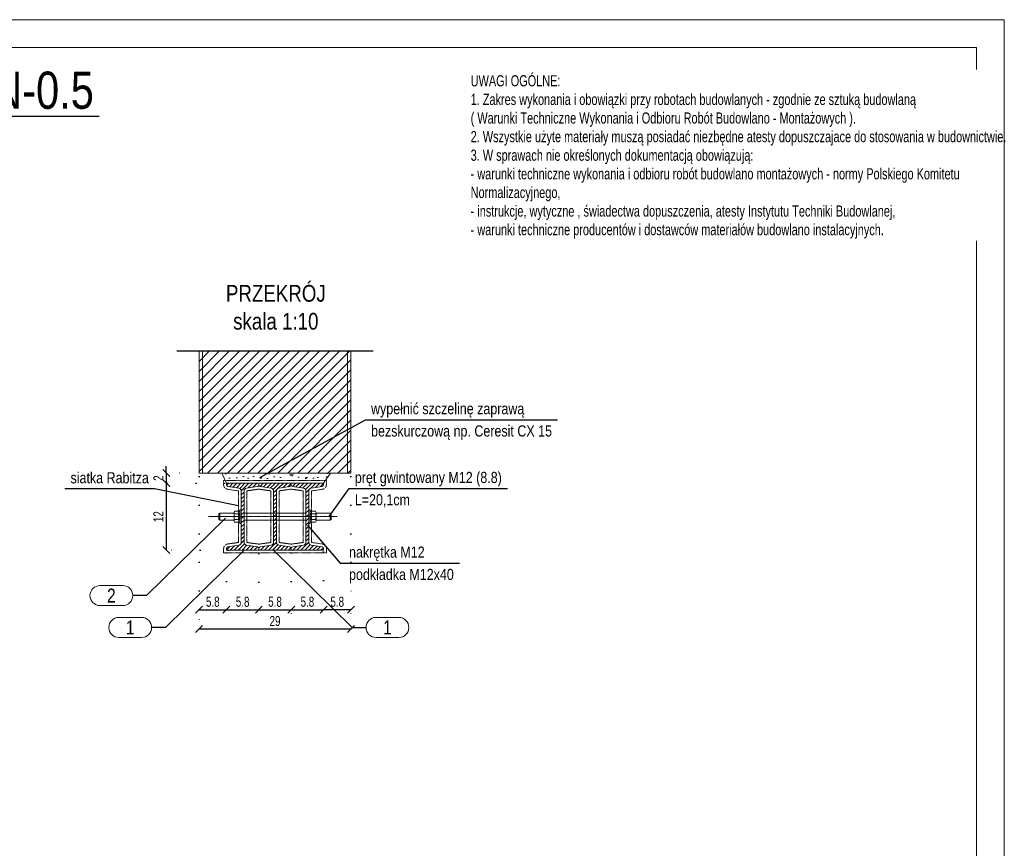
# Model space of a CAD drawing. Header units: millimetres. Extents: x 11149 to 111407, y -107619 to -23630.
# Tile 158 of 245: x 19061 to 19502, y -29731 to -29360. Entities that reach past the tile are written whole.
import ezdxf
from ezdxf.enums import TextEntityAlignment as Align

# ---------------------------------------------------------------- set-up
doc = ezdxf.new("R2010")
doc.units = ezdxf.units.MM
doc.header["$LTSCALE"] = 2
for name, pattern in [('CENTER2', [28.575, 19.05, -3.175, 3.175, -3.175]), ('DOT', [6.35, 0, -6.35]), ('HIDDEN', [9.525, 6.35, -3.175])]:
    doc.linetypes.add(name, pattern=pattern)
doc.layers.get('0').update_dxf_attribs({"plot": 0})
doc.layers.get('Defpoints').update_dxf_attribs({"color": 1})
for name, color, linetype, lineweight in [('e-cad_252', 252, 'HIDDEN', 9), ('e-cad_cienkie', 1, 'Continuous', 9), ('e-cad_opisy', 7, 'Continuous', 9), ('e-cad_osie', 22, 'CENTER2', 9), ('e-cad_stal_kontur', 222, 'Continuous', 20), ('e-cad_stal_wypelnienia', 224, 'Continuous', 9), ('e-cad_wymiary', 4, 'Continuous', 9), ('Opisy', 7, 'Continuous', 13)]:
    doc.layers.add(name, color=color, linetype=linetype, lineweight=lineweight)
doc.layers.add('e-cad_ukryte', color=30, linetype='HIDDEN')
doc.styles.add('e-cad_1', font='arial.ttf', dxfattribs={"width": 0.7})
doc.styles.add('e-cad_2', font='arial.ttf', dxfattribs={"width": 0.8})
doc.dimstyles.new('e-cad_1_10_[cm]', dxfattribs={"dimtxt": 1.8, "dimasz": 1.25, "dimexe": 1.25, "dimexo": 0.625, "dimgap": 0.5, "dimtad": 1, "dimdec": 0, "dimrnd": 1, "dimzin": 1, "dimtxsty": 'e-cad_1', "dimblk": 'OBLIQUE', "dimcen": 2.5, "dimclrd": 256, "dimclre": 252, "dimclrt": 7, "dimadec": 0, "dimazin": 0, "dimtfac": 1, "dimtix": 1, "dimtmove": 2, "dimatfit": 3, "dimldrblk": 'NONE', "dimfxl": 60, "dimfxlon": 1, "dimarcsym": 0})
doc.dimstyles.new('e-cad_1_25_10[cm]', dxfattribs={"dimscale": 2.5, "dimtxt": 1.8, "dimasz": 1.25, "dimexe": 1.25, "dimexo": 0.625, "dimgap": 0.5, "dimtad": 1, "dimdec": 0, "dimlfac": 0.4, "dimrnd": 1, "dimzin": 1, "dimtxsty": 'e-cad_1', "dimblk": 'OBLIQUE', "dimcen": 2.5, "dimclrd": 30, "dimclre": 252, "dimclrt": 7, "dimadec": 0, "dimazin": 0, "dimtfac": 1, "dimtix": 1, "dimtmove": 2, "dimatfit": 3, "dimfxl": 60, "dimfxlon": 1, "dimarcsym": 0})
doc.dimstyles.new('e-cad_1_25_[cm]', dxfattribs={"dimscale": 2.5, "dimtxt": 1.8, "dimasz": 1.25, "dimexe": 1.25, "dimexo": 0.625, "dimgap": 0.5, "dimtad": 1, "dimdec": 0, "dimrnd": 1, "dimzin": 1, "dimtxsty": 'e-cad_1', "dimblk": 'OBLIQUE', "dimcen": 2.5, "dimclrd": 256, "dimclre": 252, "dimclrt": 7, "dimadec": 0, "dimazin": 0, "dimtfac": 1, "dimtix": 1, "dimtmove": 2, "dimatfit": 3, "dimldrblk": 'NONE', "dimfxl": 60, "dimfxlon": 1, "dimarcsym": 0})

# ---------------------------------------------------------------- blocks, each defined once
blk = doc.blocks.new('A3_poziom')
for points in [[(0, 0), (420, 0), (420, 297), (0, 297)], [(30, 5), (415, 5), (415, 292), (30, 292)]]:
    blk.add_lwpolyline(points, close=True)
blk = doc.blocks.new('e-cad_ZelbetPozycja')
at = {"layer": 'e-cad_opisy', "ltscale": 0.04, "style": 'e-cad_1', "width": 0.8}
for tag, p, height in [('OPIS_1', (0, 1.33), 6.67), ('OPIS_2', (0, -5.33), 4), ('OPIS_4', (16, -5.33), 4), ('OPIS_3', (0, -9.33), 2.67)]:
    blk.add_attdef(tag, p, '', height=height, dxfattribs=at)
at = {"layer": 'e-cad_opisy', "ltscale": 0.04, "style": 'e-cad_1', "width": 0.8, "flags": 1}
for tag, p in [('POZYCJA', (0, -20)), ('ILOSC', (0, -26.67)), ('DODATEK', (0, -33.33))]:
    blk.add_attdef(tag, p, '', height=4, dxfattribs=at)
blk = doc.blocks.new('_None')
blk = doc.blocks.new('_OBLIQUE')
at = {"color": 0, "linetype": 'ByBlock', "lineweight": -2}
blk.add_line((-0.5, -0.5), (0.5, 0.5), dxfattribs=at)
blk = doc.blocks.new('e-cad_StalOpisNiezliczalny_1')
at = {"layer": 'e-cad_cienkie', "ltscale": 0.4}
blk.add_lwpolyline([(5.87, 1.8), (1.78, 1.8, 0.991311), (1.78, -1.8), (5.87, -1.8, 0.991311)], format="xyb", close=True, dxfattribs=at)
at = {"layer": 'e-cad_opisy', "color": 9, "ltscale": 0.04, "style": 'e-cad_1', "width": 0.8}
blk.add_attdef('NR', text='', height=2.5, dxfattribs=at).set_placement((3.83, 0), align=Align.MIDDLE_CENTER)
blk = doc.blocks.new('*D1362')
at = {"layer": 'Defpoints', "color": 0, "ltscale": 0.5}
for p in [(19133.99, -29563.21), (19126.52, -29567.71), (19154.24, -29567.71)]:
    blk.add_point(p, dxfattribs=at)
at = {"layer": 'e-cad_opisy', "color": 252, "linetype": 'DOT', "lineweight": -2}
for p, q in [((19132.42, -29563.21), (19123.39, -29563.21)), ((19152.67, -29567.71), (19123.39, -29567.71))]:
    blk.add_line(p, q, dxfattribs=at)
at = {"layer": 'e-cad_opisy', "color": 30, "lineweight": -2}
for p, q in [((19126.52, -29563.21), (19126.52, -29560.09)), ((19126.52, -29563.21), (19126.52, -29567.71)), ((19126.52, -29567.71), (19126.52, -29570.84))]:
    blk.add_line(p, q, dxfattribs=at)
at = {"layer": 'e-cad_opisy', "color": 30, "lineweight": -2, "ltscale": 0.5, "xscale": 3.125, "yscale": 3.125, "zscale": 3.125}
for p, rotation in [((19126.52, -29563.21), 270), ((19126.52, -29567.71), 90)]:
    blk.add_blockref('_OBLIQUE', p, dxfattribs=dict(at, rotation=rotation))
at = {"layer": 'e-cad_opisy', "color": 7, "ltscale": 0.5, "insert": (19123.01, -29565.46), "char_height": 4.5, "attachment_point": 5, "rotation": 90, "style": 'e-cad_1'}
blk.add_mtext('2', dxfattribs=at)
blk = doc.blocks.new('*D1363')
at = {"layer": 'Defpoints', "color": 0, "ltscale": 0.5}
for p in [(19154.24, -29567.71), (19126.52, -29597.71), (19156.02, -29597.71)]:
    blk.add_point(p, dxfattribs=at)
at = {"layer": 'e-cad_opisy', "color": 252, "linetype": 'DOT', "lineweight": -2}
for p, q in [((19152.67, -29567.71), (19123.39, -29567.71)), ((19154.46, -29597.71), (19123.39, -29597.71))]:
    blk.add_line(p, q, dxfattribs=at)
at = {"layer": 'e-cad_opisy', "color": 30, "lineweight": -2}
blk.add_line((19126.52, -29567.71), (19126.52, -29597.71), dxfattribs=at)
at = {"layer": 'e-cad_opisy', "color": 30, "lineweight": -2, "ltscale": 0.5, "xscale": 3.125, "yscale": 3.125, "zscale": 3.125}
for p, rotation in [((19126.52, -29567.71), 90), ((19126.52, -29597.71), 270)]:
    blk.add_blockref('_OBLIQUE', p, dxfattribs=dict(at, rotation=rotation))
at = {"layer": 'e-cad_opisy', "color": 7, "ltscale": 0.5, "insert": (19123.01, -29582.71), "char_height": 4.5, "attachment_point": 5, "rotation": 90, "style": 'e-cad_1'}
blk.add_mtext('12', dxfattribs=at)
blk = doc.blocks.new('*D1364')
at = {"layer": 'Defpoints', "color": 0, "ltscale": 0.5}
for p in [(19141.24, -29563.21), (19153.49, -29597.34), (19153.49, -29624.41)]:
    blk.add_point(p, dxfattribs=at)
at = {"layer": 'e-cad_opisy', "color": 252, "linetype": 'DOT', "lineweight": -2}
for p, q in [((19141.24, -29564.77), (19141.24, -29627.54)), ((19153.49, -29598.9), (19153.49, -29627.54))]:
    blk.add_line(p, q, dxfattribs=at)
at = {"layer": 'e-cad_opisy', "color": 30, "lineweight": -2}
blk.add_line((19141.24, -29624.41), (19153.49, -29624.41), dxfattribs=at)
at = {"layer": 'e-cad_opisy', "color": 30, "lineweight": -2, "ltscale": 0.5, "xscale": 3.125, "yscale": 3.125, "zscale": 3.125, "rotation": 180}
blk.add_blockref('_OBLIQUE', (19141.24, -29624.41), dxfattribs=at)
at = {"layer": 'e-cad_opisy', "color": 30, "lineweight": -2, "ltscale": 0.5, "xscale": 3.125, "yscale": 3.125, "zscale": 3.125}
blk.add_blockref('_OBLIQUE', (19153.49, -29624.41), dxfattribs=at)
at = {"layer": 'e-cad_opisy', "color": 7, "ltscale": 0.5, "insert": (19147.36, -29620.87), "char_height": 4.5, "attachment_point": 5, "style": 'e-cad_1'}
blk.add_mtext('5.8', dxfattribs=at)
blk = doc.blocks.new('*D1365')
at = {"layer": 'Defpoints', "color": 0, "ltscale": 0.5}
for p in [(19182.49, -29597.34), (19196.99, -29596.97), (19196.99, -29624.41)]:
    blk.add_point(p, dxfattribs=at)
at = {"layer": 'e-cad_opisy', "color": 252, "linetype": 'DOT', "lineweight": -2}
for p, q in [((19196.99, -29598.53), (19196.99, -29627.54)), ((19182.49, -29598.9), (19182.49, -29627.54))]:
    blk.add_line(p, q, dxfattribs=at)
at = {"layer": 'e-cad_opisy', "color": 30, "lineweight": -2}
blk.add_line((19182.49, -29624.41), (19196.99, -29624.41), dxfattribs=at)
at = {"layer": 'e-cad_opisy', "color": 30, "lineweight": -2, "ltscale": 0.5, "xscale": 3.125, "yscale": 3.125, "zscale": 3.125, "rotation": 180}
blk.add_blockref('_OBLIQUE', (19182.49, -29624.41), dxfattribs=at)
at = {"layer": 'e-cad_opisy', "color": 30, "lineweight": -2, "ltscale": 0.5, "xscale": 3.125, "yscale": 3.125, "zscale": 3.125}
blk.add_blockref('_OBLIQUE', (19196.99, -29624.41), dxfattribs=at)
at = {"layer": 'e-cad_opisy', "color": 7, "ltscale": 0.5, "insert": (19189.74, -29620.87), "char_height": 4.5, "attachment_point": 5, "style": 'e-cad_1'}
blk.add_mtext('5.8', dxfattribs=at)
blk = doc.blocks.new('*D1366')
at = {"layer": 'Defpoints', "color": 0, "ltscale": 0.5}
for p in [(19141.24, -29563.21), (19209.24, -29624.41), (19209.24, -29633.04)]:
    blk.add_point(p, dxfattribs=at)
at = {"layer": 'e-cad_opisy', "color": 252, "linetype": 'DOT', "lineweight": -2}
for p, q in [((19141.24, -29564.77), (19141.24, -29636.16)), ((19209.24, -29625.98), (19209.24, -29636.16))]:
    blk.add_line(p, q, dxfattribs=at)
at = {"layer": 'e-cad_opisy', "color": 30, "lineweight": -2}
blk.add_line((19141.24, -29633.04), (19209.24, -29633.04), dxfattribs=at)
at = {"layer": 'e-cad_opisy', "color": 30, "lineweight": -2, "ltscale": 0.5, "xscale": 3.125, "yscale": 3.125, "zscale": 3.125, "rotation": 180}
blk.add_blockref('_OBLIQUE', (19141.24, -29633.04), dxfattribs=at)
at = {"layer": 'e-cad_opisy', "color": 30, "lineweight": -2, "ltscale": 0.5, "xscale": 3.125, "yscale": 3.125, "zscale": 3.125}
blk.add_blockref('_OBLIQUE', (19209.24, -29633.04), dxfattribs=at)
at = {"layer": 'e-cad_opisy', "color": 7, "ltscale": 0.5, "insert": (19175.24, -29629.49), "char_height": 4.5, "attachment_point": 5, "style": 'e-cad_1'}
blk.add_mtext('29', dxfattribs=at)
blk = doc.blocks.new('*D1387')
at = {"layer": 'Defpoints', "color": 0, "ltscale": 0.5}
for p in [(19167.99, -29597.71), (19153.49, -29624.41), (19167.99, -29624.41)]:
    blk.add_point(p, dxfattribs=at)
at = {"layer": 'e-cad_opisy', "color": 252, "linetype": 'DOT', "lineweight": -2}
for p, q in [((19167.99, -29599.27), (19167.99, -29627.54)), ((19153.49, -29622.85), (19153.49, -29621.29))]:
    blk.add_line(p, q, dxfattribs=at)
at = {"layer": 'e-cad_opisy', "color": 30, "lineweight": -2}
blk.add_line((19153.49, -29624.41), (19167.99, -29624.41), dxfattribs=at)
at = {"layer": 'e-cad_opisy', "color": 30, "lineweight": -2, "ltscale": 0.5, "xscale": 3.125, "yscale": 3.125, "zscale": 3.125, "rotation": 180}
blk.add_blockref('_OBLIQUE', (19153.49, -29624.41), dxfattribs=at)
at = {"layer": 'e-cad_opisy', "color": 30, "lineweight": -2, "ltscale": 0.5, "xscale": 3.125, "yscale": 3.125, "zscale": 3.125}
blk.add_blockref('_OBLIQUE', (19167.99, -29624.41), dxfattribs=at)
at = {"layer": 'e-cad_opisy', "color": 7, "ltscale": 0.5, "insert": (19160.74, -29620.87), "char_height": 4.5, "attachment_point": 5, "style": 'e-cad_1'}
blk.add_mtext('5.8', dxfattribs=at)
blk = doc.blocks.new('*D1388')
at = {"layer": 'Defpoints', "color": 0, "ltscale": 0.5}
for p in [(19167.99, -29597.71), (19182.49, -29624.41), (19182.49, -29624.41)]:
    blk.add_point(p, dxfattribs=at)
at = {"layer": 'e-cad_opisy', "color": 252, "linetype": 'DOT', "lineweight": -2}
for p, q in [((19167.99, -29599.27), (19167.99, -29627.54)), ((19182.49, -29625.98), (19182.49, -29627.54))]:
    blk.add_line(p, q, dxfattribs=at)
at = {"layer": 'e-cad_opisy', "color": 30, "lineweight": -2}
blk.add_line((19167.99, -29624.41), (19182.49, -29624.41), dxfattribs=at)
at = {"layer": 'e-cad_opisy', "color": 30, "lineweight": -2, "ltscale": 0.5, "xscale": 3.125, "yscale": 3.125, "zscale": 3.125, "rotation": 180}
blk.add_blockref('_OBLIQUE', (19167.99, -29624.41), dxfattribs=at)
at = {"layer": 'e-cad_opisy', "color": 30, "lineweight": -2, "ltscale": 0.5, "xscale": 3.125, "yscale": 3.125, "zscale": 3.125}
blk.add_blockref('_OBLIQUE', (19182.49, -29624.41), dxfattribs=at)
at = {"layer": 'e-cad_opisy', "color": 7, "ltscale": 0.5, "insert": (19175.24, -29620.87), "char_height": 4.5, "attachment_point": 5, "style": 'e-cad_1'}
blk.add_mtext('5.8', dxfattribs=at)
blk = doc.blocks.new('*D1390')
at = {"layer": 'Defpoints', "color": 0, "ltscale": 0.5}
for p in [(19209.24, -29563.21), (19196.99, -29596.97), (19196.99, -29624.41)]:
    blk.add_point(p, dxfattribs=at)
at = {"layer": 'e-cad_opisy', "color": 252, "linetype": 'DOT', "lineweight": -2}
for p, q in [((19209.24, -29564.77), (19209.24, -29627.54)), ((19196.99, -29598.53), (19196.99, -29627.54))]:
    blk.add_line(p, q, dxfattribs=at)
at = {"layer": 'e-cad_opisy', "color": 30, "lineweight": -2}
blk.add_line((19209.24, -29624.41), (19196.99, -29624.41), dxfattribs=at)
at = {"layer": 'e-cad_opisy', "color": 30, "lineweight": -2, "ltscale": 0.5, "xscale": 3.125, "yscale": 3.125, "zscale": 3.125, "rotation": 180}
blk.add_blockref('_OBLIQUE', (19196.99, -29624.41), dxfattribs=at)
at = {"layer": 'e-cad_opisy', "color": 30, "lineweight": -2, "ltscale": 0.5, "xscale": 3.125, "yscale": 3.125, "zscale": 3.125}
blk.add_blockref('_OBLIQUE', (19209.24, -29624.41), dxfattribs=at)
at = {"layer": 'e-cad_opisy', "color": 7, "ltscale": 0.5, "insert": (19203.11, -29620.87), "char_height": 4.5, "attachment_point": 5, "style": 'e-cad_1'}
blk.add_mtext('5.8', dxfattribs=at)

msp = doc.modelspace()

# ---------------------------------------------------------------- hatches: boundary and pattern name
at = {"layer": 'e-cad_252', "ltscale": 10}
h = msp.add_hatch(dxfattribs=at)
h.set_pattern_fill('ANSI31', color=256)
h.set_pattern_definition([(45, (16772.2896, -33925.081), (-2.245064, 2.245064), [])])
h.paths.add_polyline_path([(19141.24, -29508.42), (19141.24, -29563.21), (19209.24, -29563.21), (19209.24, -29508.42)])
at = {"layer": 'e-cad_252', "ltscale": 0.8}
h = msp.add_hatch(dxfattribs=at)
h.set_pattern_fill('CONC', color=256, scale=0.625, angle=30)
h.set_pattern_definition([(30, (9573.933, -34338.94), (-7.9375, 13.748153), [0, -15.875]), (30, (9576.849, -34343.672), (-7.9375, 13.748153), [0, -15.875]), (30, (9572.975, -34336.01), (-7.9375, 13.748153), [0, -15.875]), (8.1986, (9568.2869, -34344.3997), (49.1819629, 10.0643501), [1.709785, -83.77971]), (246.8699, (9569.9792, -34344.156), (25.36945775, 51.3088076), [0.79375, -78.58125]), (160.6013, (9569.6674, -34344.8858), (116.36576442, -42.80140287), [1.463596, -144.896665]), (236.5651, (9566.083, -34349.155), (-5.8106313, -21.6856646), [0.35498, -35.142599]), (356.3099, (9565.8874, -34349.4512), (35.433811, 2.1268249), [0.57239, -56.66575]), (138.4349, (9566.4586, -34349.488), (-29.6231348, 19.5588252), [0.502015, -49.699148]), (255, (9575.676, -34345.45), (7.937502, -13.748158), [0.673513, -21.777119]), (30, (9575.501, -34346.1), (5.810653, 21.685653), [0.9525, -14.9225]), (165, (9576.326, -34345.624), (-13.748158, -7.937502), [0.673513, -21.777119]), (281.5651, (9568.946, -34337.6035), (-2.1268721, 35.4337999), [0.502015, -49.699148]), (30, (9569.046, -34338.095), (5.810653, 21.685653), [0.79375, -15.08125]), (173.1301, (9569.7338, -34337.6984), (-57.1194597, 3.6838089), [0.79375, -78.58125]), (243.6901, (9561.58, -34341.673), (19.5587899, 29.6231681), [0.57239, -56.66575]), (11.5651, (9561.326, -34342.186), (-35.4337999, -2.1268721), [1.00403, -49.197133]), (156.8699, (9562.3098, -34341.9847), (51.3088076, -25.36945775), [0.79375, -78.58125]), (30, (9565.884, -34339.921), (-7.9375, 13.748153), [0, -15.875]), (30, (9564.236, -34345.639), (-7.9375, 13.748153), [0, -15.875]), (30, (9571.022, -34348.503), (-7.9375, 13.748153), [0, -15.875]), (30, (9572.274, -34342.098), (-7.9375, 13.748153), [0, -15.875]), (30, (9566.937, -34342.063), (-7.9375, 13.748153), [0, -15.875]), (30, (9563.675, -34343.396), (-7.9375, 13.748153), [0, -15.875]), (30, (9565.388, -34343.507), (-7.9375, 13.748153), [0, -15.875]), (30, (9566.743, -34347.124), (-7.9375, 13.748153), [0, -15.875]), (30, (9563.126, -34348.479), (-7.9375, 13.748153), [0, -15.875]), (30, (9561.438, -34345.238), (-7.9375, 13.748153), [0, -15.875]), (30, (9559.28, -34342.451), (-7.9375, 13.748153), [0, -15.875]), (30, (9563.224, -34339.44), (-7.9375, 13.748153), [0, -15.875]), (30, (9565.931, -34337.144), (-7.9375, 13.748153), [0, -15.875]), (30, (9571.06, -34334.916), (-7.9375, 13.748153), [0, -15.875]), (30, (9570.221, -34341.083), (-7.9375, 13.748153), [0, -15.875]), (30, (9567.418, -34339.402), (-7.9375, 13.748153), [0, -15.875]), (30, (9572.328, -34345.366), (-7.9375, 13.748153), [0, -15.875]), (30, (9568.6, -34348.435), (-7.9375, 13.748153), [0, -15.875]), (30, (9574.471, -34349.078), (-7.9375, 13.748153), [0, -15.875]), (30, (9569.458, -34350.873), (-7.9375, 13.748153), [0, -15.875]), (30, (9565.296, -34353.825), (-7.9375, 13.748153), [0, -15.875]), (30, (9567.343, -34353.56), (-7.9375, 13.748153), [0, -15.875]), (30, (9566.37, -34351.556), (-7.9375, 13.748153), [0, -15.875]), (30, (9576.85, -34348.438), (-7.9375, 13.748153), [0, -15.875]), (30, (9575.246, -34341.848), (-7.9375, 13.748153), [0, -15.875]), (30, (9572.177, -34338.12), (-7.9375, 13.748153), [0, -15.875]), (30, (9571.568, -34351.67), (-7.9375, 13.748153), [0, -15.875])])
h.paths.add_polyline_path([(19151.47, -29563.21), (19200.14, -29563.21), (19197.86, -29566.46), (19176.49, -29566.46), (19152.93, -29566.46)])
at = {"layer": 'e-cad_stal_wypelnienia', "ltscale": 0.4}
h = msp.add_hatch(dxfattribs=at)
h.set_pattern_fill('ANSI31', color=256, scale=0.4, style=0)
h.set_pattern_definition([(45, (-5336.7953, -46528.246), (-0.89802561, 0.89802561), [])])
edge = h.paths.add_edge_path()
edge.add_line((19153.49, -29597.71), (19153.49, -29596.97))
edge.add_ellipse((19154.27, -29596.98), major_axis=(-0.554, -0.554), ratio=1, start_angle=233.4848, end_angle=314.4848, ccw=False)
edge.add_line((19154.15, -29596.2), (19159, -29595.52))
edge.add_ellipse((19158.81, -29594.25), major_axis=(1.29, 0), ratio=1, start_angle=278.4848, end_angle=359.4848)
edge.add_line((19160.1, -29594.26), (19160.1, -29571.16))
edge.add_ellipse((19158.81, -29571.18), major_axis=(0.911, 0.911), ratio=1, start_angle=315.5152, end_angle=396.5152)
edge.add_line((19159, -29569.9), (19154.15, -29569.22))
edge.add_ellipse((19154.27, -29568.45), major_axis=(-0.782, 0.043), ratio=1, start_angle=363.6665, end_angle=444.6665, ccw=False)
edge.add_line((19153.49, -29568.46), (19153.49, -29567.71))
edge.add_line((19153.49, -29567.71), (19167.99, -29567.71))
edge.add_line((19167.99, -29567.71), (19167.99, -29568.46))
edge.add_ellipse((19167.2, -29568.45), major_axis=(-0.554, -0.554), ratio=1, start_angle=413.4848, end_angle=494.4848, ccw=False)
edge.add_line((19167.32, -29569.22), (19162.47, -29569.9))
edge.add_ellipse((19162.66, -29571.18), major_axis=(1.08, 0.7), ratio=1, start_angle=65.5166, end_angle=146.5166)
edge.add_line((19161.37, -29571.16), (19161.37, -29594.26))
edge.add_ellipse((19162.66, -29594.25), major_axis=(1.03, 0.77), ratio=1, start_angle=143.6536, end_angle=224.6536)
edge.add_line((19162.47, -29595.52), (19167.32, -29596.2))
edge.add_ellipse((19167.2, -29596.98), major_axis=(-0.782, 0.043), ratio=1, start_angle=183.6665, end_angle=264.6665, ccw=False)
edge.add_line((19167.99, -29596.97), (19167.99, -29597.71))
edge.add_line((19167.99, -29597.71), (19153.49, -29597.71))
h = msp.add_hatch(dxfattribs=at)
h.set_pattern_fill('ANSI31', color=256, scale=0.4, angle=180, style=0)
h.set_pattern_definition([(225, (-5405.7953, -46528.246), (0.89802561, -0.89802561), [])])
edge = h.paths.add_edge_path()
edge.add_line((19167.99, -29567.71), (19167.99, -29568.46))
edge.add_ellipse((19168.77, -29568.45), major_axis=(0.554, 0.554), ratio=1, start_angle=135.5152, end_angle=216.5152)
edge.add_line((19168.65, -29569.22), (19173.5, -29569.9))
edge.add_ellipse((19173.31, -29571.18), major_axis=(-1.03, -0.77), ratio=1, start_angle=503.9609, end_angle=584.9609, ccw=False)
edge.add_line((19174.6, -29571.16), (19174.6, -29594.26))
edge.add_ellipse((19173.31, -29594.25), major_axis=(-1.03, -0.77), ratio=1, start_angle=421.6232, end_angle=502.6232, ccw=False)
edge.add_line((19173.5, -29595.52), (19168.65, -29596.2))
edge.add_ellipse((19168.77, -29596.98), major_axis=(0.782, -0.043), ratio=1, start_angle=101.6361, end_angle=182.6361)
edge.add_line((19167.99, -29596.97), (19167.99, -29597.71))
edge.add_line((19167.99, -29597.71), (19182.49, -29597.71))
edge.add_line((19182.49, -29597.71), (19182.49, -29596.97))
edge.add_ellipse((19181.7, -29596.98), major_axis=(0.554, 0.554), ratio=1, start_angle=315.5152, end_angle=396.5152)
edge.add_line((19181.82, -29596.2), (19176.97, -29595.52))
edge.add_ellipse((19177.16, -29594.25), major_axis=(-1.29, 0), ratio=1, start_angle=360.5152, end_angle=441.5152, ccw=False)
edge.add_line((19175.87, -29594.26), (19175.87, -29571.16))
edge.add_ellipse((19177.16, -29571.18), major_axis=(-0.911, -0.911), ratio=1, start_angle=233.4848, end_angle=314.4848, ccw=False)
edge.add_line((19176.97, -29569.9), (19181.82, -29569.22))
edge.add_ellipse((19181.7, -29568.45), major_axis=(0.782, -0.043), ratio=1, start_angle=281.6361, end_angle=362.6361)
edge.add_line((19182.49, -29568.46), (19182.49, -29567.71))
edge.add_line((19182.49, -29567.71), (19167.99, -29567.71))
h = msp.add_hatch(dxfattribs=at)
h.set_pattern_fill('ANSI31', color=256, scale=0.4, angle=180, style=0)
h.set_pattern_definition([(225, (-5391.2953, -46528.246), (0.89802561, -0.89802561), [])])
edge = h.paths.add_edge_path()
edge.add_line((19182.49, -29567.71), (19182.49, -29568.46))
edge.add_ellipse((19183.27, -29568.45), major_axis=(0.554, 0.554), ratio=1, start_angle=135.5152, end_angle=216.5152)
edge.add_line((19183.15, -29569.22), (19188, -29569.9))
edge.add_ellipse((19187.81, -29571.18), major_axis=(-1.03, -0.77), ratio=1, start_angle=503.9609, end_angle=584.9609, ccw=False)
edge.add_line((19189.1, -29571.16), (19189.1, -29594.26))
edge.add_ellipse((19187.81, -29594.25), major_axis=(-1.03, -0.77), ratio=1, start_angle=421.6232, end_angle=502.6232, ccw=False)
edge.add_line((19188, -29595.52), (19183.15, -29596.2))
edge.add_ellipse((19183.27, -29596.98), major_axis=(0.782, -0.043), ratio=1, start_angle=101.6361, end_angle=182.6361)
edge.add_line((19182.49, -29596.97), (19182.49, -29597.71))
edge.add_line((19182.49, -29597.71), (19196.99, -29597.71))
edge.add_line((19196.99, -29597.71), (19196.99, -29596.97))
edge.add_ellipse((19196.2, -29596.98), major_axis=(0.554, 0.554), ratio=1, start_angle=315.5152, end_angle=396.5152)
edge.add_line((19196.32, -29596.2), (19191.47, -29595.52))
edge.add_ellipse((19191.66, -29594.25), major_axis=(-1.29, 0), ratio=1, start_angle=360.5152, end_angle=441.5152, ccw=False)
edge.add_line((19190.37, -29594.26), (19190.37, -29571.16))
edge.add_ellipse((19191.66, -29571.18), major_axis=(-0.911, -0.911), ratio=1, start_angle=233.4848, end_angle=314.4848, ccw=False)
edge.add_line((19191.47, -29569.9), (19196.32, -29569.22))
edge.add_ellipse((19196.2, -29568.45), major_axis=(0.782, -0.043), ratio=1, start_angle=281.6361, end_angle=362.6361)
edge.add_line((19196.99, -29568.46), (19196.99, -29567.71))
edge.add_line((19196.99, -29567.71), (19182.49, -29567.71))

# ---------------------------------------------------------------- linework, layer by layer
at = {"layer": 'e-cad_opisy'}
for p, q in [((19141.24, -29563.21), (19141.24, -29508.42)), ((19141.24, -29508.42), (19141.24, -29563.21)), ((19142.74, -29563.21), (19142.74, -29508.42)), ((19142.74, -29508.42), (19142.74, -29563.21)), ((19207.74, -29508.42), (19207.74, -29563.21)), ((19209.24, -29563.21), (19209.24, -29508.42)), ((19209.24, -29508.42), (19209.24, -29563.21)), ((19141.24, -29563.21), (19209.24, -29563.21))]:
    msp.add_line(p, q, dxfattribs=at)
at = {"layer": 'e-cad_opisy', "color": 0, "linetype": 'HIDDEN', "ltscale": 4}
for p, q in [((19150.47, -29581.12), (19150.47, -29584.3)), ((19161.37, -29581.12), (19189.1, -29581.12)), ((19200, -29581.12), (19200, -29584.3)), ((19150.1, -29581.5), (19150.1, -29583.92)), ((19161.37, -29584.3), (19189.1, -29584.3)), ((19200.37, -29581.5), (19200.37, -29583.92))]:
    msp.add_line(p, q, dxfattribs=at)
for points in [[(19150.1, -29581.5), (19150.47, -29581.12), (19156.87, -29581.12)], [(19200.37, -29581.5), (19200, -29581.12), (19193.6, -29581.12)], [(19150.1, -29583.92), (19150.47, -29584.3), (19156.87, -29584.3)], [(19200.37, -29583.92), (19200, -29584.3), (19193.6, -29584.3)]]:
    msp.add_lwpolyline(points, dxfattribs=at)
at = {"layer": 'e-cad_opisy'}
for points in [[(19157.13, -29581.47, -0.419144), (19157.13, -29580.23)], [(19159.21, -29581.47, 0.419144), (19159.21, -29580.23)], [(19191.26, -29581.47, -0.419144), (19191.26, -29580.23)], [(19193.34, -29581.47, 0.419144), (19193.34, -29580.23)], [(19157.13, -29583.95, -0.209572), (19157.13, -29581.47)], [(19157.13, -29585.19, -0.419144), (19157.13, -29583.95)], [(19159.21, -29583.95, 0.209572), (19159.21, -29581.47)], [(19159.21, -29585.19, 0.419144), (19159.21, -29583.95)], [(19191.26, -29583.95, -0.209572), (19191.26, -29581.47)], [(19191.26, -29585.19, -0.419144), (19191.26, -29583.95)], [(19193.34, -29583.95, 0.209572), (19193.34, -29581.47)], [(19193.34, -29585.19, 0.419144), (19193.34, -29583.95)]]:
    msp.add_lwpolyline(points, format="xyb", dxfattribs=at)
for points in [[(19156.87, -29584.57), (19156.87, -29580.85)], [(19157.13, -29580.23), (19159.21, -29580.23)], [(19160.1, -29585.71), (19160.1, -29579.71), (19159.47, -29579.71), (19159.47, -29585.71), (19160.1, -29585.71)], [(19159.47, -29584.57), (19159.47, -29580.85)], [(19190.37, -29585.71), (19190.37, -29579.71), (19191, -29579.71), (19191, -29585.71), (19190.37, -29585.71)], [(19191, -29584.57), (19191, -29580.85)], [(19193.34, -29580.23), (19191.26, -29580.23)], [(19193.6, -29584.57), (19193.6, -29580.85)], [(19156.87, -29581.47), (19159.47, -29581.47)], [(19156.87, -29583.95), (19159.47, -29583.95)], [(19157.13, -29585.19), (19159.21, -29585.19)], [(19193.6, -29581.47), (19191, -29581.47)], [(19193.6, -29583.95), (19191, -29583.95)], [(19193.34, -29585.19), (19191.26, -29585.19)]]:
    msp.add_lwpolyline(points, dxfattribs=at)
at = {"layer": 'e-cad_osie', "ltscale": 0.02}
msp.add_lwpolyline([(19203.13, -29582.71), (19145.41, -29582.71)], dxfattribs=at)
at = {"layer": 'e-cad_stal_kontur', "linetype": 'HIDDEN', "ltscale": 0.01}
for points in [[(19175.24, -29598.96), (19152.24, -29598.96), (19152.24, -29596.96, -0.370858), (19153.98, -29594.96), (19158.82, -29594.29, 0.374036), (19158.85, -29594.25), (19158.85, -29571.17, 0.374036), (19158.81, -29571.14), (19153.98, -29570.46, -0.370858), (19152.24, -29568.46), (19152.24, -29566.46), (19175.24, -29566.46)], [(19175.24, -29598.96), (19198.24, -29598.96), (19198.24, -29596.96, 0.370858), (19196.5, -29594.96), (19191.65, -29594.29, -0.374036), (19191.62, -29594.25), (19191.62, -29571.17, -0.374036), (19191.66, -29571.14), (19196.5, -29570.46, 0.370858), (19198.24, -29568.46), (19198.24, -29566.46), (19175.24, -29566.46)], [(19167.99, -29570.33, -0.062761), (19167.5, -29570.46), (19162.65, -29571.14, 0.374036), (19162.62, -29571.18), (19162.62, -29594.25, 0.374036), (19162.66, -29594.29), (19167.5, -29594.96, -0.062761), (19167.99, -29595.1, -0.062761)], [(19167.99, -29570.33, 0.062761), (19168.48, -29570.46), (19173.32, -29571.14, -0.374036), (19173.35, -29571.18), (19173.35, -29594.25, -0.374036), (19173.31, -29594.29), (19168.48, -29594.96, 0.062761), (19167.99, -29595.1, 0.062761)], [(19182.49, -29595.1, 0.062761), (19182, -29594.96), (19177.15, -29594.29, -0.374036), (19177.12, -29594.25), (19177.12, -29571.17, -0.374036), (19177.16, -29571.14), (19182, -29570.46, 0.062761), (19182.49, -29570.33)], [(19182.49, -29570.33, 0.062761), (19182.98, -29570.46), (19187.82, -29571.14, -0.374036), (19187.85, -29571.18), (19187.85, -29594.25, -0.374036), (19187.81, -29594.29), (19182.98, -29594.96, 0.062761), (19182.49, -29595.1, 0.062761)]]:
    msp.add_lwpolyline(points, format="xyb", dxfattribs=at)
at = {"layer": 'e-cad_stal_kontur', "ltscale": 0.4}
for points in [[(19153.49, -29597.71), (19153.49, -29596.97, -0.368919), (19154.15, -29596.2), (19159, -29595.52, 0.368919), (19160.1, -29594.26), (19160.1, -29571.16, 0.368919), (19159, -29569.9), (19154.15, -29569.22, -0.368919), (19153.49, -29568.46), (19153.49, -29567.71), (19167.99, -29567.71), (19167.99, -29568.46, -0.368919), (19167.32, -29569.22), (19162.47, -29569.9, 0.368919), (19161.37, -29571.16), (19161.37, -29594.26, 0.368919), (19162.47, -29595.52), (19167.32, -29596.2, -0.368919), (19167.99, -29596.97), (19167.99, -29597.71), (19153.49, -29597.71)], [(19182.49, -29597.71), (19182.49, -29596.97, 0.368919), (19181.82, -29596.2), (19176.97, -29595.52, -0.368919), (19175.87, -29594.26), (19175.87, -29571.16, -0.368919), (19176.97, -29569.9), (19181.82, -29569.22, 0.368919), (19182.49, -29568.46), (19182.49, -29567.71), (19167.99, -29567.71), (19167.99, -29568.46, 0.368919), (19168.65, -29569.22), (19173.5, -29569.9, -0.368919), (19174.6, -29571.16), (19174.6, -29594.26, -0.368919), (19173.5, -29595.52), (19168.65, -29596.2, 0.368919), (19167.99, -29596.97), (19167.99, -29597.71), (19182.49, -29597.71)], [(19196.99, -29597.71), (19196.99, -29596.97, 0.368919), (19196.32, -29596.2), (19191.47, -29595.52, -0.368919), (19190.37, -29594.26), (19190.37, -29571.16, -0.368919), (19191.47, -29569.9), (19196.32, -29569.22, 0.368919), (19196.99, -29568.46), (19196.99, -29567.71), (19182.49, -29567.71), (19182.49, -29568.46, 0.368919), (19183.15, -29569.22), (19188, -29569.9, -0.368919), (19189.1, -29571.16), (19189.1, -29594.26, -0.368919), (19188, -29595.52), (19183.15, -29596.2, 0.368919), (19182.49, -29596.97), (19182.49, -29597.71), (19196.99, -29597.71)]]:
    msp.add_lwpolyline(points, format="xyb", dxfattribs=at)
at = {"layer": 'e-cad_ukryte', "ltscale": 0.02}
msp.add_line((19131.24, -29508.42), (19219.24, -29508.42), dxfattribs=at)
at = {"layer": 'e-cad_wymiary', "ltscale": 0.4}
for p, q in [((19153.49, -29567.71), (19151.47, -29563.21)), ((19196.99, -29567.71), (19200.14, -29563.21))]:
    msp.add_line(p, q, dxfattribs=at)

# ---------------------------------------------------------------- block references
at = {"layer": 'e-cad_opisy', "ltscale": 0.02, "xscale": 2.5, "yscale": 2.5, "zscale": 2.5}
msp.add_blockref('A3_poziom', (18451.87, -30102.55), dxfattribs=at)
at = {"layer": 'e-cad_opisy', "ltscale": 0.5, "xscale": 2.5, "yscale": 2.5, "zscale": 2.5}
msp.add_blockref('e-cad_ZelbetPozycja', (18922.18, -29403.31), dxfattribs=at).add_auto_attribs({'OPIS_1': 'poz. Nadproże N-0.5', 'OPIS_2': 'szt.1', 'OPIS_3': 'dodatek na spoiny 1,8%'})
at = {"layer": 'e-cad_opisy'}
ref = msp.add_blockref('e-cad_StalOpisNiezliczalny_1', (19111.5, -29618.07), dxfattribs=dict(at, xscale=-2.5, yscale=2.5, zscale=2.5))
ref.add_attrib('NR', '2', dxfattribs={"color": 9, "height": 6.25, "style": 'e-cad_1', "width": 0.8}).set_placement((19101.94, -29618.07), align=Align.MIDDLE_CENTER)
ref = msp.add_blockref('e-cad_StalOpisNiezliczalny_1', (19119.95, -29632.36), dxfattribs=dict(at, xscale=-2.5, yscale=2.5, zscale=2.5))
ref.add_attrib('NR', '1', dxfattribs={"color": 9, "height": 6.25, "style": 'e-cad_1', "width": 0.8}).set_placement((19110.39, -29632.36), align=Align.MIDDLE_CENTER)
at = {"layer": 'e-cad_opisy', "xscale": 2.5, "yscale": 2.5, "zscale": 2.5}
msp.add_blockref('e-cad_StalOpisNiezliczalny_1', (19216.02, -29632.36), dxfattribs=at).add_auto_attribs({'NR': '1'})

# ---------------------------------------------------------------- texts
at = {"layer": 'e-cad_opisy', "style": 'e-cad_1', "width": 0.8}
for s, p in [('wypełnić szczelinę zaprawą', (19218.25, -29536.81)), ('bezskurczową np. Ceresit CX 15', (19218.25, -29546.81)), ('siatka Rabitza', (19083.65, -29567.8))]:
    msp.add_text(s, height=5, dxfattribs=at).set_placement(p)
at = {"layer": 'e-cad_opisy', "ltscale": 0.4, "style": 'e-cad_1', "width": 0.8}
for s, p in [('pręt gwintowany M12 (8.8)', (19210.99, -29567.64)), ('L=20,1cm', (19210.99, -29577.64)), ('nakrętka M12', (19208.4, -29601.09)), ('podkładka M12x40', (19208.4, -29611.09))]:
    msp.add_text(s, height=5, dxfattribs=at).set_placement(p)
at = {"layer": 'e-cad_opisy', "ltscale": 0.8, "insert": (19175.6, -29499.02), "char_height": 7.5, "width": 113.777, "attachment_point": 8, "style": 'e-cad_2'}
msp.add_mtext('PRZEKRÓJ\\Pskala 1:10', dxfattribs=at)

# ---------------------------------------------------------------- dimensions: what is measured, and where the dimension line sits
at = {"layer": 'e-cad_opisy'}
for base, p1, p2, picture, middle in [((19126.52, -29567.71), (19133.99, -29563.21), (19154.24, -29567.71), '*D1362', (19123.01, -29565.46)), ((19126.52, -29597.71), (19154.24, -29567.71), (19156.02, -29597.71), '*D1363', (19123.01, -29582.71))]:
    dim = msp.add_linear_dim(base=base, p1=p1, p2=p2, angle=90, dimstyle='e-cad_1_25_10[cm]', override={"dimblk": 'OBLIQUE'}, dxfattribs=at)
    dim.commit()
    dim.dimension.update_dxf_attribs({"geometry": picture, "text_midpoint": middle})
for base, p1, p2, text, picture, middle in [((19153.49, -29624.41), (19141.24, -29563.21), (19153.49, -29597.34), '<>.8', '*D1364', (19147.36, -29620.87)), ((19209.24, -29633.04), (19141.24, -29563.21), (19209.24, -29624.41), '29', '*D1366', (19175.24, -29629.49)), ((19167.99, -29624.41), (19153.49, -29624.41), (19167.99, -29597.71), '5.8', '*D1387', (19160.74, -29620.87)), ((19182.49, -29624.41), (19167.99, -29597.71), (19182.49, -29624.41), '5.8', '*D1388', (19175.24, -29620.87)), ((19196.99, -29624.41), (19182.49, -29597.34), (19196.99, -29596.97), '5.8', '*D1365', (19189.74, -29620.87))]:
    dim = msp.add_linear_dim(base=base, p1=p1, p2=p2, text=text, dimstyle='e-cad_1_25_10[cm]', override={"dimtxsty": 'e-cad_1', "dimblk": 'OBLIQUE'}, dxfattribs=at)
    dim.commit()
    dim.dimension.update_dxf_attribs({"geometry": picture, "text_midpoint": middle})
dim = msp.add_linear_dim(base=(19196.99, -29624.41), p1=(19209.24, -29563.21), p2=(19196.99, -29596.97), angle=180, text='<>.8', dimstyle='e-cad_1_25_10[cm]', override={"dimtxsty": 'e-cad_1', "dimblk": 'OBLIQUE'}, dxfattribs=at)
dim.commit()
dim.dimension.update_dxf_attribs({"geometry": '*D1390', "text_midpoint": (19203.11, -29620.87)})

# ---------------------------------------------------------------- leaders
at = {"layer": 'e-cad_cienkie', "ltscale": 0.5, "has_arrowhead": 0}
msp.add_leader([(18919.68, -29403.31), (19096.55, -29403.31)], dimstyle='e-cad_1_25_[cm]', dxfattribs=at)
at = {"layer": 'e-cad_cienkie', "has_arrowhead": 0}
for points in [[(19168.5, -29565.22), (19215.75, -29539.31), (19301.81, -29539.31)], [(19158.85, -29577.88), (19121.25, -29570.3), (19081.15, -29570.3)], [(19153.03, -29583.42), (19117.75, -29618.07), (19111.5, -29618.07)], [(19161.49, -29597.71), (19126.2, -29632.36), (19119.95, -29632.36)], [(19174.49, -29597.71), (19209.77, -29632.36), (19216.02, -29632.36)]]:
    msp.add_leader(points, dimstyle='e-cad_1_25_[cm]', override={"dimldrblk": 'None'}, dxfattribs=at)
at = {"layer": 'e-cad_cienkie', "ltscale": 0.4, "has_arrowhead": 0}
for points in [[(19199.53, -29582.71), (19208.49, -29570.14), (19279.33, -29570.14)], [(19189.77, -29586.49), (19204.4, -29603.59), (19257.81, -29603.59)]]:
    msp.add_leader(points, dimstyle='e-cad_1_10_[cm]', override={"dimldrblk": 'None'}, dxfattribs=at)

# ---------------------------------------------------------------- next in the draw order: texts
at = {"layer": 'Opisy', "insert": (19262.87, -29384.93), "char_height": 5, "width": 227.5, "attachment_point": 1, "style": 'e-cad_1', "bg_fill": 2}
msp.add_mtext('UWAGI OGÓLNE:\\P1. Zakres wykonania i obowiązki przy robotach budowlanych - zgodnie ze sztuką budowlaną\\P( Warunki Techniczne Wykonania i Odbioru Robót Budowlano - Montażowych ).\\P2. Wszystkie użyte materiały muszą posiadać niezbędne atesty dopuszczajace do stosowania w budownictwie.\\P3. W sprawach nie określonych dokumentacją obowiązują:\\P- warunki techniczne wykonania i odbioru robót budowlano montażowych - normy Polskiego Komitetu Normalizacyjnego,\\P- instrukcje, wytyczne , świadectwa dopuszczenia, atesty Instytutu Techniki Budowlanej,\\P- warunki techniczne producentów i dostawców materiałów budowlano instalacyjnych.', dxfattribs=at)

doc.saveas('drawing.dxf')
